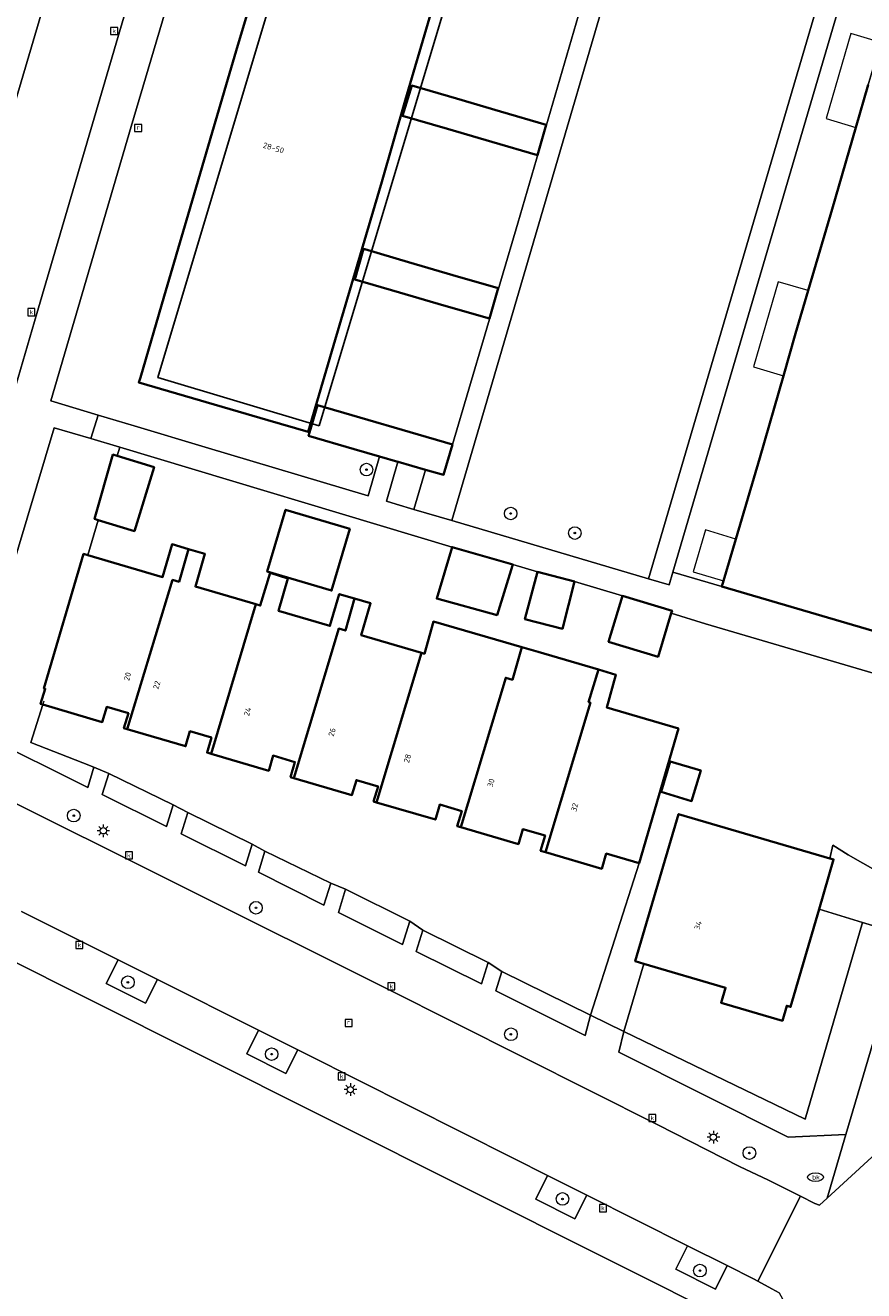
# Model space of a CAD drawing. Header units: metres. Extents: x 136597 to 137331, y 452400 to 453440.
# Tile 19 of 40: x 136908 to 136961, y 452732 to 452812. Entities that reach past the tile are written whole.
import ezdxf
from ezdxf.enums import TextEntityAlignment as Align

# ---------------------------------------------------------------- set-up
doc = ezdxf.new("R2010")
doc.units = ezdxf.units.M
doc.layers.get('0').update_dxf_attribs({"lineweight": 25})
for name, color, linetype, lineweight in [('AB-ondergrond', 7, 'Continuous', 25), ('B-WE-GR-BEPLANTING_CULTUUR_BODEMBEDEKKER-GV', 90, 'Continuous', 18), ('B-WE-GR-BOOM-S @ 0.2', 90, 'Continuous', 25), ('B-WE-GR-GROENVOORZIENING-GV', 80, 'Continuous', 18), ('B-WE-GR-HAAG-G', 90, 'GR-HAAG1', 13), ('B-WE-IE-TERREINAFSCHEIDING_KUNSTMATIG_HEKWERK-G', 20, 'IE-TERREINAFSCHEIDING-KUNSTMATIG', 18), ('B-WE-KL-ET_LS_OV_LICHTMAST-S @ 0.2', 190, 'Continuous', 25), ('B-WE-KL-WATER-S @ 0.2', 170, 'Continuous', 25), ('B-WE-OG-BEBOUWING-GV', 7, 'Continuous', 35), ('B-WE-OG-BEBOUWING-T18', 10, 'Continuous', 18), ('B-WE-OG-BEBOUWING_LUIFEL-GV', 7, 'Continuous', 18), ('B-WE-OG-TERREIN_CULTUURSCHEIDING-GV', 7, 'Continuous', 18), ('B-WE-OG-TERREIN_ERF-GV', 7, 'Continuous', 18), ('B-WE-RI-GWA_KOLK-S @ 0.2', 30, 'Continuous', 25), ('B-WE-RI-GWA_RIOOLPUT-S @ 0.2', 30, 'Continuous', 25), ('B-WE-VH-VERHARDING_BETONSTRAATSTEEN-GV', 252, 'Continuous', 18), ('B-WE-VH-VERHARDING_OPEN-GV', 252, 'Continuous', 18), ('B-WE-VH-VERHARDING_TEGEL-GV', 252, 'Continuous', 18), ('N-WE-OG-BEBOUWING-GV', 7, 'Continuous', 25)]:
    doc.layers.add(name, color=color, linetype=linetype, lineweight=lineweight)
doc.styles.add('NLCS-ISO', font='NLCS-ISO.ttf')
doc.styles.add('NLCS-ISO-ANNOTATIEF-T18', font='NLCS-ISO.ttf', dxfattribs={"height": 1.8})
doc.linetypes.add('GR-HAAG1', pattern='A,6,[176,NLCS.shx,S=0.125,R=0,X=0,Y=0],-2', length=8)
doc.linetypes.add('IE-TERREINAFSCHEIDING-KUNSTMATIG', pattern='A,4,[82,NLCS.SHX,S=0.75,R=90,X=0,Y=0],4,-2', length=10)

# ---------------------------------------------------------------- blocks, each defined once
blk = doc.blocks.new('SKL-ET_OV_LICHTMAST-SO')
at = {"color": 0, "linetype": 'ByBlock', "lineweight": 18}
for points in [[(-1.25, 0), (-2, 0)], [(-1.41, 1.41), (-0.88, 0.88)], [(0, 2), (0, 1.25)], [(0.88, 0.88), (1.41, 1.41)], [(2, 0), (1.25, 0)], [(-1.41, -1.41), (-0.88, -0.88)], [(0, -1.25), (0, -2)], [(0.88, -0.88), (1.41, -1.41)]]:
    blk.add_lwpolyline(points, dxfattribs=at)
blk.add_circle((0, 0), 1, dxfattribs=at)
blk = doc.blocks.new('SRI-KOLK-SO')
at = {"color": 0, "linetype": 'ByBlock', "lineweight": 18}
blk.add_lwpolyline([(-1.125, -1.125), (1.125, -1.125), (1.125, 1.125), (-1.125, 1.125)], close=True, dxfattribs=at)
at = {"color": 0, "linetype": 'ByBlock', "lineweight": 18, "style": 'NLCS-ISO'}
blk.add_text('k', height=1.5, dxfattribs=at).set_placement((0, 0), align=Align.MIDDLE_CENTER)
blk = doc.blocks.new('SKL-WATER_BRANDKRAAN_BRANDPUT-SO')
at = {"color": 0, "linetype": 'ByBlock', "lineweight": 18}
blk.add_ellipse((0, 0), major_axis=(2.5, 0), ratio=0.54, dxfattribs=at)
at = {"color": 0, "linetype": 'ByBlock', "lineweight": 18, "style": 'NLCS-ISO'}
blk.add_text('bk', height=1.5, dxfattribs=at).set_placement((0.16, 0), align=Align.MIDDLE_CENTER)
blk = doc.blocks.new('SRI-PUT_INSPECTIEPUT_RIOOLPUT-SO')
at = {"color": 0, "linetype": 'ByBlock', "lineweight": 18}
blk.add_lwpolyline([(-1.12, -1.12), (1.12, -1.12), (1.12, 1.12), (-1.12, 1.12)], close=True, dxfattribs=at)
at = {"color": 0, "linetype": 'ByBlock', "lineweight": 18, "style": 'NLCS-ISO'}
blk.add_text('r', height=1.5, dxfattribs=at).set_placement((0, 0.28), align=Align.MIDDLE_CENTER)
blk = doc.blocks.new('SGR-BOOM_01-SO')
at = {"linetype": 'ByBlock', "lineweight": 18}
h = blk.add_hatch(color=0, dxfattribs=at)
h.dxf.hatch_style = 1
edge = h.paths.add_edge_path()
edge.add_arc((0, 0), 0.25, 0, 360)
at = {"color": 0, "linetype": 'ByBlock', "lineweight": 18}
for radius in [2, 0.25]:
    blk.add_circle((0, 0), radius, dxfattribs=at)
blk = doc.blocks.new('A$C8609b1a7')
at = {"layer": 'B-WE-GR-BEPLANTING_CULTUUR_BODEMBEDEKKER-GV', "color": 9, "flags": 128}
for points in [[(-405.993, -686.788), (-406.74, -688.282), (-404.245, -689.53), (-403.498, -688.037)], [(-394.603, -692.487), (-397.085, -691.246), (-397.832, -692.739), (-395.35, -693.981)], [(-376.293, -701.697), (-378.774, -700.453), (-379.522, -701.946), (-377.041, -703.19)], [(-367.393, -706.16), (-369.908, -704.898), (-370.657, -706.391), (-368.142, -707.652)]]:
    blk.add_lwpolyline(points, close=True, dxfattribs=at)
at = {"layer": 'B-WE-GR-GROENVOORZIENING-GV', "color": 9, "flags": 128}
blk.add_lwpolyline([(-374.334, -623.152), (-379.44, -640.523), (-384.848, -658.969), (-372.374, -662.66), (-363.695, -633.184), (-353.717, -599.229)], dxfattribs=at)
for points in [[(-407.906, -661.156), (-407.247, -658.932), (-407.475, -658.862), (-406.314, -654.783), (-406.041, -654.867), (-405.871, -654.318), (-407.715, -653.774), (-410.037, -653.09), (-415.128, -670.049), (-414.53, -672.581), (-407.913, -675.867), (-407.515, -674.588), (-408.213, -674.313), (-411.512, -673.032), (-410.749, -670.617), (-410.895, -670.575), (-410.609, -669.623), (-410.689, -669.6), (-408.179, -661.077)], [(-386.502, -655.742), (-388.234, -655.249), (-388.252, -655.244), (-388.982, -657.743), (-388.368, -657.927), (-387.244, -658.26)], [(-406.572, -674.994), (-406.987, -676.326), (-402.922, -678.344), (-402.496, -676.977)], [(-401.577, -677.454), (-401.997, -678.803), (-397.916, -680.829), (-397.487, -679.452)], [(-396.685, -679.907), (-397.1, -681.239), (-392.952, -683.322), (-392.517, -681.925)], [(-387.511, -684.349), (-391.569, -682.312), (-392.028, -683.786), (-387.97, -685.824)], [(-359.87, -697.849), (-356.128, -685.236), (-358.814, -684.423), (-362.447, -696.88), (-373.95, -691.325), (-374.257, -692.646), (-363.52, -698.021)], [(-382.542, -686.957), (-386.672, -684.916), (-387.091, -686.26), (-382.964, -688.311)], [(-376.045, -690.295), (-381.67, -687.519), (-382.057, -688.762), (-376.4, -691.573)]]:
    blk.add_lwpolyline(points, close=True, dxfattribs=at)
at = {"layer": 'B-WE-GR-HAAG-G', "color": 9, "flags": 128}
for points in [[(-406.041, -654.867), (-405.871, -654.318)], [(-410.684, -670.411), (-411.512, -673.032), (-408.213, -674.313), (-407.515, -674.588)], [(-402.496, -676.977), (-406.572, -674.994)], [(-397.487, -679.452), (-401.577, -677.454)], [(-392.517, -681.925), (-396.685, -679.907)], [(-387.511, -684.349), (-391.569, -682.312)], [(-382.542, -686.957), (-386.672, -684.916)], [(-376.045, -690.295), (-381.67, -687.519)], [(-362.447, -696.88), (-373.95, -691.325)]]:
    blk.add_lwpolyline(points, dxfattribs=at)
at = {"layer": 'B-WE-IE-TERREINAFSCHEIDING_KUNSTMATIG_HEKWERK-G', "color": 9, "flags": 128}
blk.add_lwpolyline([(-362.447, -696.88), (-358.814, -684.423)], dxfattribs=at)
at = {"layer": 'B-WE-OG-BEBOUWING-GV', "color": 9, "flags": 128}
blk.add_lwpolyline([(-358.46, -631.357), (-359.24, -634.06), (-360.737, -639.246), (-362.257, -644.397), (-363.058, -647.11), (-363.834, -649.798), (-365.334, -654.998), (-366.846, -660.136), (-367.622, -662.774), (-367.733, -663.149), (-353.829, -667.208)], dxfattribs=at)
for points in [[(-384.662, -621.683), (-390.68, -619.922), (-395.366, -618.55), (-396.967, -624.028), (-398.498, -629.213), (-400.019, -634.381), (-401.545, -639.578), (-403.066, -644.748), (-404.578, -649.911), (-404.677, -650.21), (-396.492, -652.607), (-393.937, -653.354), (-392.338, -647.88), (-390.826, -642.714), (-389.286, -637.506), (-387.791, -632.351), (-386.256, -627.127)], [(-381.75, -633.059), (-384.55, -632.241), (-387.385, -631.412), (-387.967, -633.332), (-385.122, -634.162), (-382.313, -634.976), (-379.422, -635.828), (-378.863, -633.902)], [(-384.782, -643.415), (-387.581, -642.595), (-390.356, -641.782), (-390.43, -641.76), (-390.992, -643.687), (-388.153, -644.515), (-385.352, -645.334), (-382.455, -646.175), (-381.895, -644.245)], [(-384.8, -654.148), (-393.35, -651.653), (-393.854, -653.378), (-393.916, -653.591), (-391.035, -654.434), (-389.428, -654.902), (-388.252, -655.244), (-388.234, -655.249), (-386.502, -655.742), (-385.36, -656.067)], [(-403.711, -655.583), (-406.041, -654.867), (-406.314, -654.783), (-407.475, -658.862), (-407.247, -658.932), (-404.956, -659.636)], [(-391.3, -659.481), (-395.373, -658.281), (-396.536, -662.197), (-392.46, -663.403)], [(-401.521, -660.775), (-402.563, -660.468), (-403.164, -662.54), (-407.906, -661.156), (-408.179, -661.077), (-410.689, -669.6), (-410.609, -669.623), (-410.895, -670.575), (-410.749, -670.617), (-406.996, -671.725), (-406.712, -670.764), (-405.336, -671.167), (-405.614, -672.122), (-405.422, -672.178), (-402.534, -662.724), (-402.121, -662.845)], [(-397.255, -664.265), (-401.084, -663.147), (-400.485, -661.081), (-401.09, -660.902), (-401.521, -660.775), (-402.121, -662.845), (-402.534, -662.724), (-405.422, -672.178), (-401.715, -673.259), (-401.437, -672.308), (-400.073, -672.708), (-400.353, -673.663), (-400.099, -673.738)], [(-381.005, -661.809), (-380.986, -661.75), (-384.826, -660.644), (-384.829, -660.657), (-385.799, -663.907), (-381.975, -664.952)], [(-391.002, -663.906), (-391.975, -663.623), (-392.569, -665.642), (-395.823, -664.685), (-395.239, -662.626), (-396.346, -662.277), (-396.979, -664.345), (-397.255, -664.265), (-400.099, -673.738), (-396.447, -674.811), (-396.166, -673.853), (-394.782, -674.259), (-395.062, -675.212), (-394.845, -675.276), (-392.002, -665.809), (-391.589, -665.93)], [(-377.061, -662.819), (-379.422, -662.213), (-380.205, -665.205), (-377.839, -665.819)], [(-386.761, -667.35), (-390.584, -666.226), (-389.989, -664.201), (-391.002, -663.906), (-391.589, -665.93), (-392.002, -665.809), (-394.845, -675.276), (-391.171, -676.352), (-390.892, -675.4), (-389.515, -675.804), (-389.795, -676.759), (-389.604, -676.815)], [(-370.933, -664.829), (-370.888, -664.68), (-374.025, -663.736), (-374.905, -666.642), (-371.777, -667.59)], [(-381.428, -668.921), (-380.999, -669.047), (-380.405, -666.979), (-381.429, -666.68), (-386.006, -665.359), (-386.579, -667.404), (-386.761, -667.35), (-389.604, -676.815), (-385.886, -677.904), (-385.608, -676.955), (-384.214, -677.366), (-384.495, -678.327), (-384.274, -678.392)], [(-375.545, -668.396), (-379.379, -667.278), (-380.405, -666.979), (-380.999, -669.047), (-381.428, -668.921), (-384.274, -678.392), (-380.618, -679.462), (-380.338, -678.508), (-378.934, -678.922), (-379.215, -679.883), (-378.911, -679.971), (-376.064, -670.497), (-376.178, -670.463)], [(-370.47, -672.135), (-375.022, -670.802), (-374.439, -668.745), (-375.545, -668.396), (-376.178, -670.463), (-376.064, -670.497), (-378.911, -679.971), (-375.34, -681.016), (-375.06, -680.058), (-372.979, -680.669)], [(-371.008, -674.218), (-371.584, -676.154), (-369.644, -676.734), (-369.064, -674.795)], [(-360.89, -680.361), (-370.471, -677.554), (-373.216, -686.878), (-372.674, -687.037), (-367.497, -688.557), (-367.776, -689.503), (-363.895, -690.647), (-363.615, -689.697), (-363.378, -689.766), (-361.574, -683.588), (-360.653, -680.431)]]:
    blk.add_lwpolyline(points, close=True, dxfattribs=at)
at = {"layer": 'B-WE-OG-BEBOUWING_LUIFEL-GV', "color": 9, "flags": 128}
for points in [[(-357.658, -628.674), (-359.56, -628.116), (-361.125, -633.506), (-359.24, -634.06)], [(-362.257, -644.397), (-364.167, -643.845), (-365.736, -649.234), (-363.834, -649.798)], [(-366.846, -660.136), (-368.777, -659.556), (-369.54, -662.205), (-367.622, -662.774)]]:
    blk.add_lwpolyline(points, close=True, dxfattribs=at)
at = {"layer": 'B-WE-OG-TERREIN_CULTUURSCHEIDING-GV', "color": 9, "flags": 128}
for points in [[(-408.762, -616.408), (-409.032, -615.919), (-409.37, -615.474), (-415.187, -606.923), (-417.054, -613.247), (-421.901, -629.661), (-412.511, -632.461), (-408.702, -619.56), (-408.552, -619.136), (-408.436, -618.589), (-408.399, -618.032), (-408.442, -617.475), (-408.563, -616.93)], [(-401.275, -692.582), (-426.045, -680.159), (-427.767, -679.295), (-428.528, -678.911), (-430.134, -680.652), (-439.058, -690.11), (-438.425, -690.747), (-448.509, -701.583), (-424.661, -708.555), (-391.64, -718.294), (-367.911, -725.247), (-364.432, -713.262), (-366.472, -710.009)]]:
    blk.add_lwpolyline(points, close=True, dxfattribs=at)
at = {"layer": 'B-WE-OG-TERREIN_ERF-GV', "color": 9, "flags": 128}
for points in [[(-356.779, -614.386), (-370.839, -662.234), (-367.733, -663.149), (-367.622, -662.774), (-366.846, -660.136), (-365.334, -654.998), (-363.834, -649.798), (-363.058, -647.11), (-362.257, -644.397), (-360.737, -639.246), (-359.24, -634.06), (-358.46, -631.357), (-357.658, -628.674), (-356.119, -623.525)], [(-356.344, -669.157), (-368.76, -665.498), (-370.933, -664.829), (-371.777, -667.59), (-374.905, -666.642), (-374.025, -663.736), (-377.061, -662.819), (-377.839, -665.819), (-380.205, -665.205), (-379.422, -662.213), (-380.986, -661.75), (-381.005, -661.809), (-381.975, -664.952), (-385.799, -663.907), (-384.829, -660.657), (-405.871, -654.318), (-406.041, -654.867), (-403.711, -655.583), (-404.956, -659.636), (-407.247, -658.932), (-407.906, -661.156), (-403.164, -662.54), (-402.563, -660.468), (-401.521, -660.775), (-401.09, -660.902), (-400.485, -661.081), (-401.084, -663.147), (-397.255, -664.265), (-396.979, -664.345), (-396.346, -662.277), (-395.239, -662.626), (-395.823, -664.685), (-392.569, -665.642), (-391.975, -663.623), (-391.002, -663.906), (-389.989, -664.201), (-390.584, -666.226), (-386.761, -667.35), (-386.579, -667.404), (-386.006, -665.359), (-381.429, -666.68), (-380.405, -666.979), (-379.379, -667.278), (-375.545, -668.396), (-374.439, -668.745), (-375.022, -670.802), (-370.47, -672.135), (-372.979, -680.669), (-376.045, -690.295), (-373.95, -691.325), (-372.674, -687.037), (-373.216, -686.878), (-370.471, -677.554), (-360.89, -680.361), (-360.709, -679.535), (-359.731, -680.139), (-357.876, -681.197)]]:
    blk.add_lwpolyline(points, dxfattribs=at)
for points in [[(-395.366, -618.55), (-398.499, -617.699), (-400.692, -618.885), (-405.151, -633.994), (-410.242, -651.382), (-407.247, -652.281), (-404.962, -652.968), (-400.481, -654.317), (-390.146, -657.405), (-389.428, -654.902), (-391.035, -654.434), (-393.916, -653.591), (-393.854, -653.378), (-393.937, -653.354), (-396.492, -652.607), (-404.677, -650.21), (-404.578, -649.911), (-403.066, -644.748), (-401.545, -639.578), (-400.019, -634.381), (-398.498, -629.213), (-396.967, -624.028)], [(-376.527, -625.924), (-379.377, -625.086), (-385.06, -623.401), (-384.57, -621.71), (-384.662, -621.683), (-386.256, -627.127), (-387.791, -632.351), (-389.286, -637.506), (-390.826, -642.714), (-392.338, -647.88), (-393.937, -653.354), (-393.854, -653.378), (-393.35, -651.653), (-384.8, -654.148), (-380.669, -640.118)], [(-387.967, -633.332), (-387.385, -631.412), (-384.55, -632.241), (-381.75, -633.059), (-378.863, -633.902), (-379.422, -635.828), (-382.313, -634.976), (-385.122, -634.162)], [(-390.992, -643.687), (-390.43, -641.76), (-390.356, -641.782), (-387.581, -642.595), (-384.782, -643.415), (-381.895, -644.245), (-382.455, -646.175), (-385.352, -645.334), (-388.153, -644.515)], [(-392.46, -663.403), (-396.536, -662.197), (-395.373, -658.281), (-391.3, -659.481)], [(-389.604, -676.815), (-389.795, -676.759), (-389.515, -675.804), (-390.892, -675.4), (-391.171, -676.352), (-394.845, -675.276), (-395.062, -675.212), (-394.782, -674.259), (-396.166, -673.853), (-396.447, -674.811), (-400.099, -673.738), (-400.353, -673.663), (-400.073, -672.708), (-401.437, -672.308), (-401.715, -673.259), (-405.422, -672.178), (-405.614, -672.122), (-405.336, -671.167), (-406.712, -670.764), (-406.996, -671.725), (-410.749, -670.617), (-411.512, -673.032), (-408.213, -674.313), (-407.515, -674.588), (-406.572, -674.994), (-402.496, -676.977), (-401.577, -677.454), (-397.487, -679.452), (-396.685, -679.907), (-392.517, -681.925), (-391.569, -682.312), (-387.511, -684.349), (-386.672, -684.916), (-382.542, -686.957), (-381.67, -687.519), (-376.045, -690.295), (-372.979, -680.669), (-375.06, -680.058), (-375.34, -681.016), (-378.911, -679.971), (-379.215, -679.883), (-378.934, -678.922), (-380.338, -678.508), (-380.618, -679.462), (-384.274, -678.392), (-384.495, -678.327), (-384.214, -677.366), (-385.608, -676.955), (-385.886, -677.904)], [(-369.064, -674.795), (-369.644, -676.734), (-371.584, -676.154), (-371.008, -674.218)], [(-367.497, -688.557), (-372.674, -687.037), (-373.95, -691.325), (-362.447, -696.88), (-358.814, -684.423), (-361.574, -683.588), (-363.378, -689.766), (-363.615, -689.697), (-363.895, -690.647), (-367.776, -689.503)]]:
    blk.add_lwpolyline(points, close=True, dxfattribs=at)
at = {"layer": 'B-WE-VH-VERHARDING_BETONSTRAATSTEEN-GV', "color": 9, "flags": 128}
for points in [[(-402.983, -618.153), (-402.854, -617.681), (-408.762, -616.408), (-408.563, -616.93), (-408.442, -617.475), (-408.399, -618.032), (-408.436, -618.589), (-408.552, -619.136), (-408.702, -619.56), (-412.511, -632.461), (-413.49, -635.781), (-413.499, -635.81), (-413.623, -636.145), (-421.302, -662.55), (-422.199, -665.328), (-417.405, -666.766), (-413.069, -652.428), (-411.131, -645.853), (-405.892, -628.008)], [(-355.774, -715.997), (-355.598, -715.481), (-353.604, -708.711), (-353.372, -707.906), (-350.969, -699.562), (-350.624, -698.387), (-356.474, -696.73), (-356.851, -697.754), (-356.946, -698.099), (-361.068, -701.89), (-361.537, -702.321), (-361.839, -702.217), (-362.752, -701.759), (-365.445, -707.146), (-364.558, -707.621), (-364.102, -707.88), (-363.295, -709.346), (-361.276, -713.015), (-361.65, -714.332)]]:
    blk.add_lwpolyline(points, close=True, dxfattribs=at)
blk.add_lwpolyline([(-412.106, -683.73), (-405.993, -686.788), (-403.498, -688.037), (-397.085, -691.246), (-394.603, -692.487), (-394.052, -692.763), (-380.951, -699.361), (-378.774, -700.453), (-376.293, -701.697), (-369.908, -704.898), (-367.393, -706.16), (-365.725, -706.996), (-365.445, -707.146), (-362.752, -701.759), (-364.779, -700.742), (-366.605, -699.876), (-371.792, -697.246), (-388.945, -688.626), (-414.565, -675.856)], dxfattribs=at)
at = {"layer": 'B-WE-VH-VERHARDING_OPEN-GV', "color": 9, "flags": 128}
blk.add_lwpolyline([(-376.527, -625.924), (-380.669, -640.118), (-384.8, -654.148), (-385.36, -656.067), (-386.502, -655.742), (-387.244, -658.26), (-384.848, -658.969), (-379.44, -640.523), (-374.334, -623.152)], dxfattribs=at)
at = {"layer": 'B-WE-VH-VERHARDING_TEGEL-GV', "color": 9, "flags": 128}
blk.add_lwpolyline([(-334.291, -540.64), (-332.423, -534.393), (-333.635, -533.798), (-335.551, -540.26), (-337.601, -547.177), (-338.389, -547.014), (-338.758, -548.272), (-339.39, -550.424), (-343.739, -565.237), (-344.218, -566.869), (-350.115, -586.959), (-350.642, -588.754), (-353.717, -599.229), (-363.695, -633.184), (-372.374, -662.66), (-371.077, -663.044), (-370.839, -662.234), (-356.779, -614.386), (-353.669, -603.75), (-337.457, -548.573), (-336.724, -548.776)], close=True, dxfattribs=at)
for points in [[(-402.983, -618.153), (-405.892, -628.008), (-411.131, -645.853), (-413.069, -652.428), (-417.405, -666.766), (-415.128, -670.049), (-410.037, -653.09), (-407.715, -653.774), (-407.247, -652.281), (-410.242, -651.382), (-405.151, -633.994), (-400.692, -618.885)], [(-357.876, -681.197), (-359.731, -680.139), (-360.709, -679.535), (-360.89, -680.361), (-360.653, -680.431), (-361.574, -683.588), (-358.814, -684.423), (-356.128, -685.236), (-359.87, -697.849), (-361.068, -701.89), (-356.946, -698.099)], [(-353.829, -667.208), (-367.733, -663.149), (-370.839, -662.234), (-371.077, -663.044), (-372.374, -662.66), (-384.848, -658.969), (-387.244, -658.26), (-388.368, -657.927), (-388.982, -657.743), (-388.252, -655.244), (-389.428, -654.902), (-390.146, -657.405), (-400.481, -654.317), (-404.962, -652.968), (-407.247, -652.281), (-407.715, -653.774), (-405.871, -654.318), (-384.829, -660.657), (-384.826, -660.644), (-380.986, -661.75), (-379.422, -662.213), (-377.061, -662.819), (-374.025, -663.736), (-370.888, -664.68), (-370.933, -664.829), (-368.76, -665.498), (-356.344, -669.157)], [(-414.565, -675.856), (-388.945, -688.626), (-371.792, -697.246), (-366.605, -699.876), (-364.779, -700.742), (-362.752, -701.759), (-361.839, -702.217), (-361.537, -702.321), (-361.068, -701.89), (-359.87, -697.849), (-363.52, -698.021), (-374.257, -692.646), (-373.95, -691.325), (-376.045, -690.295), (-376.4, -691.573), (-382.057, -688.762), (-381.67, -687.519), (-382.542, -686.957), (-382.964, -688.311), (-387.091, -686.26), (-386.672, -684.916), (-387.511, -684.349), (-387.97, -685.824), (-392.028, -683.786), (-391.569, -682.312), (-392.517, -681.925), (-392.952, -683.322), (-397.1, -681.239), (-396.685, -679.907), (-397.487, -679.452), (-397.916, -680.829), (-401.997, -678.803), (-401.577, -677.454), (-402.496, -676.977), (-402.922, -678.344), (-406.987, -676.326), (-406.572, -674.994), (-407.515, -674.588), (-407.913, -675.867), (-414.53, -672.581)], [(-364.102, -707.88), (-364.558, -707.621), (-365.445, -707.146), (-365.725, -706.996), (-367.393, -706.16), (-368.142, -707.652), (-370.657, -706.391), (-369.908, -704.898), (-376.293, -701.697), (-377.041, -703.19), (-379.522, -701.946), (-378.774, -700.453), (-380.951, -699.361), (-394.052, -692.763), (-394.603, -692.487), (-395.35, -693.981), (-397.832, -692.739), (-397.085, -691.246), (-403.498, -688.037), (-404.245, -689.53), (-406.74, -688.282), (-405.993, -686.788), (-412.106, -683.73)], [(-426.045, -680.159), (-401.275, -692.582), (-366.472, -710.009)]]:
    blk.add_lwpolyline(points, dxfattribs=at)
at = {"layer": 'N-WE-OG-BEBOUWING-GV', "color": 9, "flags": 128}
blk.add_lwpolyline([(-393.239, -652.966), (-383.701, -621.118), (-393.925, -618.056), (-403.463, -649.903)], close=True, dxfattribs=at)
at = {"layer": 'B-WE-GR-BOOM-S @ 0.2', "color": 9, "xscale": 0.2, "yscale": 0.2, "zscale": 0.2}
for p in [(-390.248, -655.734), (-381.112, -658.518), (-377.046, -659.757), (-408.795, -677.651), (-397.252, -683.493), (-405.368, -688.212), (-381.1, -691.502), (-396.258, -692.763), (-365.985, -699.027), (-377.828, -701.935), (-369.122, -706.474)]:
    blk.add_blockref('SGR-BOOM_01-SO', p, dxfattribs=at)
at = {"layer": 'B-WE-KL-ET_LS_OV_LICHTMAST-S @ 0.2', "color": 9, "xscale": 0.2, "yscale": 0.2, "zscale": 0.2}
for p in [(-406.924, -678.615), (-391.267, -695.01), (-368.267, -698.024)]:
    blk.add_blockref('SKL-ET_OV_LICHTMAST-SO', p, dxfattribs=at)
at = {"layer": 'B-WE-KL-WATER-S @ 0.2', "color": 9, "xscale": 0.2, "yscale": 0.2, "zscale": 0.2}
blk.add_blockref('SKL-WATER_BRANDKRAAN_BRANDPUT-SO', (-361.794, -700.556), dxfattribs=at)
at = {"layer": 'B-WE-RI-GWA_KOLK-S @ 0.2', "color": 9, "xscale": 0.2, "yscale": 0.2, "zscale": 0.2}
for p in [(-406.235, -627.953), (-411.485, -645.762), (-405.302, -680.173), (-408.442, -685.842), (-388.676, -688.47), (-391.822, -694.168), (-372.137, -696.808), (-375.264, -702.515)]:
    blk.add_blockref('SRI-KOLK-SO', p, dxfattribs=at)
at = {"layer": 'B-WE-RI-GWA_RIOOLPUT-S @ 0.2', "color": 9, "xscale": 0.2, "yscale": 0.2, "zscale": 0.2}
for p in [(-404.717, -634.107), (-391.382, -690.79)]:
    blk.add_blockref('SRI-PUT_INSPECTIEPUT_RIOOLPUT-SO', p, dxfattribs=at)
at = {"layer": 'B-WE-OG-BEBOUWING-T18', "color": 9, "style": 'NLCS-ISO-ANNOTATIEF-T18'}
for s, rotation, p in [('28-50', 343.6, (-396.137, -635.358)), ('20', 74, (-405.391, -668.839)), ('22', 74, (-403.538, -669.381)), ('24', 74, (-397.787, -671.06)), ('26', 74, (-392.435, -672.365)), ('28', 74, (-387.657, -674.029)), ('30', 74, (-382.362, -675.576)), ('32', 74, (-377.068, -677.125)), ('34', 73, (-369.24, -684.6))]:
    blk.add_text(s, height=0.36, rotation=rotation, dxfattribs=at).set_placement(p, align=Align.MIDDLE)

msp = doc.modelspace()

# ---------------------------------------------------------------- block references
at = {"layer": 'AB-ondergrond'}
msp.add_blockref('A$C8609b1a7', (137319.696, 453439.747), dxfattribs=at)

doc.saveas('drawing.dxf')
